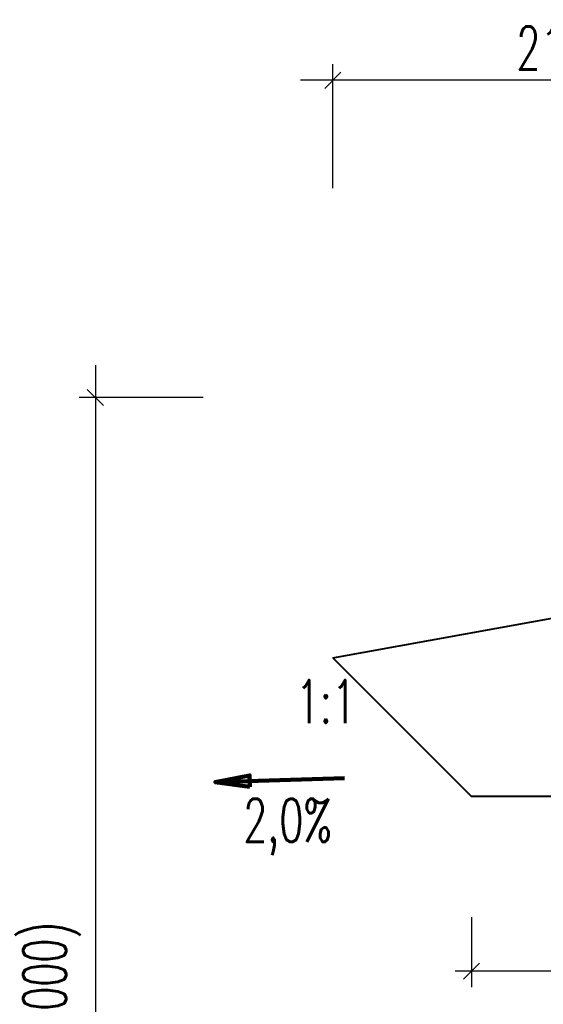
# Model space of a CAD drawing. Header units: metres. Extents: x -912764 to -454925, y -2226138 to -1112338.
# Tile 115 of 256: x -456383.76 to -456381.32, y -1112933.24 to -1112928.67. Entities that reach past the tile are written whole.
import ezdxf

# ---------------------------------------------------------------- set-up
doc = ezdxf.new("R2010")
doc.units = ezdxf.units.M
doc.layers.add('!řezy tenká', color=1, linetype='Continuous')
doc.layers.add('C3D_ZPR', color=7, linetype='Continuous')
doc.layers.add('_NOVÝ STAV - POPISKY KATASTR', color=7, linetype='Continuous', lineweight=30)
doc.layers.add('R-koty sirkove a sklony', color=7, linetype='Continuous', lineweight=13)
doc.layers.add('PDF2_13', color=140, linetype='Continuous', true_color=0x00bfff)
doc.styles.add('Romans-Uzke', font='romans.shx', dxfattribs={"width": 0.6, "height": 2.5})
doc.styles.add('StandardUzky', font='simplex.shx', dxfattribs={"width": 0.65})
doc.styles.add('znacky', font='arial.ttf')
doc.dimstyles.new('1000', dxfattribs={"dimscale": 0.5, "dimtxt": 1, "dimasz": 0.6, "dimexe": 0.3, "dimexo": 0.5, "dimgap": 0.5, "dimtad": 1, "dimzin": 1, "dimdsep": 46, "dimtxsty": 'znacky', "dimblk": 'OBLIQUE', "dimcen": 1, "dimdle": 0.3, "dimclrd": 256, "dimclre": 256, "dimclrt": 256, "dimadec": 3, "dimazin": 0, "dimtfac": 1, "dimtmove": 0, "dimatfit": 3, "dimldrblk": 'OBLIQUE', "dimfxl": 1, "dimlwd": -1, "dimlwe": -1, "dimarcsym": 0})
doc.dimstyles.new('RomansPolomer', dxfattribs={"dimtxt": 2, "dimasz": 2, "dimexe": 1, "dimexo": 2, "dimgap": 1, "dimtad": 1, "dimzin": 1, "dimtxsty": 'Romans-Uzke', "dimcen": 0, "dimadec": 0, "dimazin": 0, "dimtfac": 1, "dimtofl": 0, "dimtmove": 0, "dimatfit": 3, "dimfxl": 3, "dimfxlon": 1, "dimarcsym": 0})

# ---------------------------------------------------------------- blocks, each defined once
blk = doc.blocks.new('_Oblique')
at = {"color": 0, "linetype": 'ByBlock', "lineweight": -2}
blk.add_line((-0.5, -0.5), (0.5, 0.5), dxfattribs=at)
blk = doc.blocks.new('*D986')
at = {"layer": 'C3D_ZPR', "color": 1, "transparency": 16777216}
for p, q in [((-3.8523, 0.12), (-3.8523, -6.18)), ((-3.3523, -0.03), (-3.9273, -0.03)), ((-3.3523, -6.03), (-3.9273, -6.03))]:
    blk.add_line(p, q, dxfattribs=at)
at = {"layer": 'Defpoints', "color": 0, "transparency": 16777216}
for p in [(-2.3264, -0.03), (-3.8523, -6.03), (-2.3964, -6.03)]:
    blk.add_point(p, dxfattribs=at)
at = {"layer": 'C3D_ZPR', "color": 1, "transparency": 16777216, "xscale": 0.075, "yscale": 0.075, "zscale": 0.075}
for p, rotation in [((-3.8523, -0.03), 90), ((-3.8523, -6.03), 270)]:
    blk.add_blockref('_Oblique', p, dxfattribs=dict(at, rotation=rotation))
at = {"layer": 'C3D_ZPR', "color": 1, "transparency": 16777216, "insert": (-4.0547, -3.03), "char_height": 0.2, "attachment_point": 5, "rotation": 90, "style": 'StandardUzky'}
blk.add_mtext('6000 (8000)', dxfattribs=at)
blk = doc.blocks.new('*D989')
at = {"layer": 'C3D_ZPR', "color": 1, "transparency": 16777216}
for p, q in [((0.848, -0.0799), (0.848, -1.8799)), ((0.348, -0.2299), (0.923, -0.2299)), ((0.348, -1.8799), (0.923, -1.8799)), ((0.848, -1.8799), (0.848, -2.4883))]:
    blk.add_line(p, q, dxfattribs=at)
at = {"layer": 'Defpoints', "color": 0, "transparency": 16777216}
for p in [(-2.46, -0.2299), (-0.1, -1.8799), (0.848, -1.8799)]:
    blk.add_point(p, dxfattribs=at)
at = {"layer": 'C3D_ZPR', "color": 1, "transparency": 16777216, "xscale": 0.075, "yscale": 0.075, "zscale": 0.075}
for p, rotation in [((0.848, -0.2299), 90), ((0.848, -1.8799), 270)]:
    blk.add_blockref('_Oblique', p, dxfattribs=dict(at, rotation=rotation))
at = {"layer": 'C3D_ZPR', "color": 1, "transparency": 16777216, "insert": (0.698, -2.2216), "char_height": 0.2, "attachment_point": 5, "rotation": 90, "style": 'StandardUzky'}
blk.add_mtext('1650', dxfattribs=at)
blk = doc.blocks.new('*D340')
at = {"layer": 'C3D_ZPR', "color": 1, "transparency": 16777216}
for p, q in [((-456382.3016, -1112929.4538), (-456382.3016, -1112928.8788)), ((-456380.1516, -1112929.4538), (-456380.1516, -1112928.8788)), ((-456380.0016, -1112928.9538), (-456382.4516, -1112928.9538))]:
    blk.add_line(p, q, dxfattribs=at)
at = {"layer": 'Defpoints', "color": 0, "transparency": 16777216}
for p in [(-456382.3016, -1112928.9538), (-456380.1516, -1112930.4184), (-456382.3016, -1112931.6318)]:
    blk.add_point(p, dxfattribs=at)
at = {"layer": 'C3D_ZPR', "color": 1, "transparency": 16777216, "xscale": 0.075, "yscale": 0.075, "zscale": 0.075, "rotation": 180}
blk.add_blockref('_Oblique', (-456382.3016, -1112928.9538), dxfattribs=at)
at = {"layer": 'C3D_ZPR', "color": 1, "transparency": 16777216, "xscale": 0.075, "yscale": 0.075, "zscale": 0.075}
blk.add_blockref('_Oblique', (-456380.1516, -1112928.9538), dxfattribs=at)
at = {"layer": 'C3D_ZPR', "color": 1, "transparency": 16777216, "insert": (-456381.2266, -1112928.8038), "char_height": 0.2, "attachment_point": 5, "style": 'StandardUzky'}
blk.add_mtext('2150', dxfattribs=at)
blk = doc.blocks.new('*D403')
at = {"layer": 'C3D_ZPR', "color": 1, "transparency": 16777216}
for p, q in [((-456381.6583, -1112932.8355), (-456381.6583, -1112933.1605)), ((-456380.1583, -1112932.8355), (-456380.1583, -1112933.1605)), ((-456380.0833, -1112933.0855), (-456381.7333, -1112933.0855))]:
    blk.add_line(p, q, dxfattribs=at)
at = {"layer": 'Defpoints', "color": 0, "transparency": 16777216}
for p in [(-456381.6583, -1112932.2751), (-456380.1583, -1112932.2751), (-456381.6583, -1112933.0855)]:
    blk.add_point(p, dxfattribs=at)
at = {"layer": 'C3D_ZPR', "color": 1, "transparency": 16777216, "xscale": 0.075, "yscale": 0.075, "zscale": 0.075, "rotation": 180}
blk.add_blockref('_Oblique', (-456381.6583, -1112933.0855), dxfattribs=at)
at = {"layer": 'C3D_ZPR', "color": 1, "transparency": 16777216, "xscale": 0.075, "yscale": 0.075, "zscale": 0.075}
blk.add_blockref('_Oblique', (-456380.1583, -1112933.0855), dxfattribs=at)
at = {"layer": 'C3D_ZPR', "color": 1, "transparency": 16777216, "insert": (-456380.9083, -1112932.9355), "char_height": 0.2, "attachment_point": 5, "style": 'StandardUzky'}
blk.add_mtext('1500', dxfattribs=at)
blk = doc.blocks.new('A$C4eac8e0d')
at = {"layer": 'C3D_ZPR'}
dim = blk.add_linear_dim(base=(-3.8523, -6.03), p1=(-2.3264, -0.03), p2=(-2.3964, -6.03), angle=90, text='<> (8000)', dimstyle='1000', override={"dimscale": 1, "dimtxt": 0.2, "dimasz": 0.075, "dimexe": 0.075, "dimexo": 0.25, "dimgap": 0.05, "dimdec": 0, "dimlfac": 1000, "dimdsep": 44, "dimtxsty": 'StandardUzky', "dimcen": 0.5, "dimdle": 0.15, "dimclrd": 1, "dimclre": 1, "dimclrt": 1, "dimfxl": 0.5, "dimfxlon": 1}, dxfattribs=at)
dim.commit()
dim.dimension.update_dxf_attribs({"geometry": '*D986', "text_midpoint": (-4.0547, -3.03)})
dim = blk.add_linear_dim(base=(0.848, -1.8799), p1=(-2.46, -0.2299), p2=(-0.1, -1.8799), angle=90, dimstyle='1000', override={"dimscale": 1, "dimtxt": 0.2, "dimasz": 0.075, "dimexe": 0.075, "dimexo": 0.25, "dimgap": 0.05, "dimdec": 0, "dimlfac": 1000, "dimdsep": 44, "dimtxsty": 'StandardUzky', "dimcen": 0.5, "dimdle": 0.15, "dimclrd": 1, "dimclre": 1, "dimclrt": 1, "dimfxl": 0.5, "dimfxlon": 1}, dxfattribs=at)
dim.commit()
dim.dimension.update_dxf_attribs({"geometry": '*D989', "text_midpoint": (0.848, -2.2216), "dimtype": 160})

msp = doc.modelspace()

# ---------------------------------------------------------------- linework, layer by layer
at = {"layer": 'PDF2_13', "color": 1, "linetype": 'Continuous', "lineweight": 40}
msp.add_line((-456382.3016, -1112931.6318), (-456381.6583, -1112932.2751), dxfattribs=at)
at = {"layer": 'PDF2_13', "color": 1, "linetype": 'Continuous', "lineweight": 40, "flags": 128}
for points in [[(-456382.3016, -1112931.6318), (-456380.0011, -1112931.2161)], [(-456380.1583, -1112932.2751), (-456381.6583, -1112932.2751)]]:
    msp.add_lwpolyline(points, dxfattribs=at)

# ---------------------------------------------------------------- block references
at = {"layer": '_NOVÝ STAV - POPISKY KATASTR', "lineweight": 50}
msp.add_blockref('A$C4eac8e0d', (-456379.5515, -1112930.3951), dxfattribs=at)

# ---------------------------------------------------------------- texts
at = {"layer": 'R-koty sirkove a sklony', "color": 1, "char_height": 0.2, "attachment_point": 5, "style": 'StandardUzky'}
for s, insert in [('1:1', (-456382.3342, -1112931.8352)), ('2,0%', (-456382.5111, -1112932.4167))]:
    msp.add_mtext(s, dxfattribs=dict(at, insert=insert))

# ---------------------------------------------------------------- dimensions: what is measured, and where the dimension line sits
at = {"layer": 'C3D_ZPR'}
for base, p1, p2, override, picture, middle in [((-456382.3016, -1112928.9538), (-456380.1516, -1112930.4184), (-456382.3016, -1112931.6318), {"dimscale": 1, "dimtxt": 0.2, "dimasz": 0.075, "dimexe": 0.075, "dimexo": 0.25, "dimgap": 0.05, "dimdec": 0, "dimlfac": 1000, "dimdsep": 44, "dimtxsty": 'StandardUzky', "dimcen": 0.5, "dimdle": 0.15, "dimclrd": 1, "dimclre": 1, "dimclrt": 1, "dimfxl": 0.5, "dimfxlon": 1}, '*D340', (-456381.2266, -1112928.8038)), ((-456381.6583, -1112933.0855), (-456380.1583, -1112932.2751), (-456381.6583, -1112932.2751), {"dimtxt": 0.4, "dimasz": 0.15, "dimexe": 0.15, "dimgap": 0.1, "dimdec": 0, "dimlfac": 1000, "dimdsep": 44, "dimtxsty": 'StandardUzky', "dimdle": 0.15, "dimclrd": 1, "dimclre": 1, "dimclrt": 1, "dimfxl": 0.5, "dimfxlon": 1}, '*D403', (-456380.9083, -1112932.9355))]:
    dim = msp.add_linear_dim(base=base, p1=p1, p2=p2, dimstyle='1000', override=override, dxfattribs=at)
    dim.commit()
    dim.dimension.update_dxf_attribs({"geometry": picture, "text_midpoint": middle})

# ---------------------------------------------------------------- leaders
at = {"layer": '!řezy tenká', "linetype": 'Continuous'}
msp.add_leader([(-456382.8474, -1112932.2087), (-456382.2477, -1112932.1907)], dimstyle='RomansPolomer', override={"dimscale": 1, "dimasz": 0.16, "dimclrd": 256, "dimldrblk": 'ClosedBlank', "dimlwd": 65535}, dxfattribs=at)

doc.saveas('drawing.dxf')
